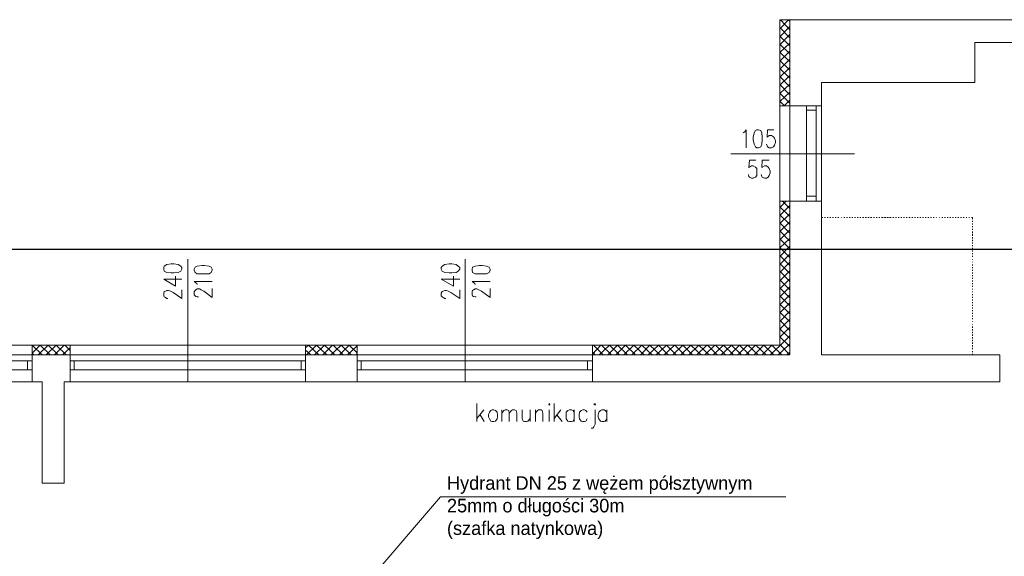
# Model space of a CAD drawing. Header units: centimetres. Extents: x -16053 to 7031, y -7778 to 254.
# Tile 210 of 256: x -750 to 339, y -3936 to -3343. Entities that reach past the tile are written whole.
import ezdxf

# ---------------------------------------------------------------- set-up
doc = ezdxf.new("R2010")
doc.units = ezdxf.units.CM
doc.header["$MEASUREMENT"] = 0
doc.layers.add('konstrukcja', color=250, linetype='CONTINUOUS', lineweight=15)
doc.layers.add('T - opisy', color=250, linetype='CONTINUOUS', lineweight=13)
doc.layers.add('OPISY ELEKTRYCZNE', color=120, linetype='CONTINUOUS')
doc.styles.add('trafik_verdana', font='txt')

msp = doc.modelspace()

# ---------------------------------------------------------------- linework, layer by layer
at = {"layer": 'konstrukcja', "linetype": 'Continuous'}
for points in [[(683.632, -3342.519), (694.818, -3342.519), (694.818, -3702.833), (1009.209, -3702.833), (1009.209, -4971.585), (1009.209, -4982.771), (-1341.072, -4982.771), (-1352.259, -4982.771), (-1352.259, -3702.833), (-1341.072, -3702.833), (90.762, -3702.833), (90.762, -3342.519), (101.949, -3342.519)], [(90.762, -3343.697), (91.351, -3342.519)], [(90.762, -3352.528), (100.182, -3342.519)], [(90.762, -3361.359), (101.949, -3350.173)], [(101.949, -3362.537), (90.762, -3351.351)], [(101.949, -3353.706), (91.351, -3342.519)], [(101.949, -3344.286), (100.182, -3342.519)], [(101.949, -3342.519), (101.949, -3437.897)], [(101.949, -3342.519), (683.632, -3342.519)], [(90.762, -3370.191), (101.949, -3359.004)], [(101.949, -3371.368), (90.762, -3360.771)], [(90.762, -3379.022), (101.949, -3368.424)], [(101.949, -3380.199), (90.762, -3369.602)], [(136.685, -3411.992), (306.244, -3411.992), (306.244, -3367.836), (648.307, -3367.836), (648.307, -3713.431)], [(90.762, -3388.442), (101.949, -3377.256)], [(101.949, -3389.03), (90.762, -3378.433)], [(90.762, -3397.273), (101.949, -3386.087)], [(101.949, -3398.45), (90.762, -3387.853)], [(90.762, -3406.104), (101.949, -3395.507)], [(101.949, -3407.282), (90.762, -3396.684)], [(90.762, -3414.935), (101.949, -3404.338)], [(101.949, -3416.702), (90.762, -3405.515)], [(90.762, -3424.355), (101.949, -3413.758)], [(101.949, -3425.533), (90.762, -3414.347)], [(136.685, -3411.992), (136.685, -3437.897)], [(136.685, -3437.897), (136.685, -3411.992)], [(90.762, -3433.187), (101.949, -3422.589)], [(101.949, -3434.953), (90.762, -3423.767)], [(96.061, -3437.897), (90.762, -3432.598)], [(101.949, -3437.897), (90.762, -3437.897)], [(95.472, -3437.897), (101.949, -3431.42)], [(136.685, -3437.897), (101.949, -3437.897)], [(101.949, -3543.282), (101.949, -3437.897)], [(136.685, -3437.897), (106.659, -3437.897)], [(120.2, -3442.607), (130.797, -3442.607), (130.797, -3437.897), (120.2, -3437.897), (120.2, -3442.607)], [(136.685, -3543.282), (136.685, -3437.897)], [(130.797, -3543.282), (130.797, -3442.607), (120.2, -3442.607), (120.2, -3543.282)], [(50.139, -3467.923), (51.905, -3466.745), (53.671, -3464.39), (53.671, -3484.408)], [(65.446, -3464.39), (63.68, -3464.979), (62.503, -3467.923), (61.325, -3472.633), (61.325, -3475.576), (62.503, -3480.286), (63.68, -3483.23), (65.446, -3484.408), (67.213, -3484.408), (69.568, -3483.23), (70.745, -3480.286), (71.334, -3475.576), (71.334, -3472.633), (70.745, -3467.923), (69.568, -3464.979), (67.213, -3464.39), (65.446, -3464.39)], [(84.286, -3464.39), (77.221, -3464.39), (76.633, -3472.633), (77.221, -3472.044), (78.988, -3470.866), (81.343, -3470.866), (83.697, -3472.044), (84.875, -3473.81), (86.052, -3476.754), (86.052, -3478.52), (84.875, -3481.464), (83.697, -3483.23), (81.343, -3484.408), (78.988, -3484.408), (77.221, -3483.23), (76.633, -3482.053), (76.044, -3480.286)], [(173.187, -3490.884), (36.598, -3490.884)], [(64.269, -3497.949), (57.204, -3497.949), (56.615, -3506.191), (57.204, -3505.603), (59.559, -3504.425), (61.325, -3504.425), (63.68, -3505.603), (65.446, -3507.369), (65.446, -3510.313), (65.446, -3512.079), (65.446, -3515.023), (63.68, -3516.789), (61.325, -3517.966), (59.559, -3517.966), (57.204, -3516.789), (56.615, -3516.2), (56.026, -3513.845)], [(78.988, -3497.949), (71.334, -3497.949), (70.745, -3506.191), (71.334, -3505.603), (73.689, -3504.425), (76.044, -3504.425), (77.81, -3505.603), (78.988, -3507.369), (80.165, -3510.313), (80.165, -3512.079), (78.988, -3515.023), (77.81, -3516.789), (76.044, -3517.966), (73.689, -3517.966), (71.334, -3516.789), (70.745, -3516.2), (70.156, -3513.845)], [(90.762, -3550.347), (97.827, -3543.282)], [(101.949, -3543.282), (90.762, -3543.282)], [(90.762, -3559.179), (101.949, -3547.992)], [(101.949, -3551.525), (93.706, -3543.282)], [(136.685, -3561.534), (136.685, -3543.282), (101.949, -3543.282)], [(101.949, -3543.282), (101.949, -3713.431)], [(120.2, -3543.282), (130.797, -3543.282), (130.797, -3537.984), (120.2, -3537.984), (120.2, -3543.282)], [(136.685, -3543.282), (136.685, -3713.431)], [(101.949, -3560.356), (90.762, -3549.759)], [(90.762, -3568.01), (101.949, -3557.412)], [(101.949, -3569.187), (90.762, -3558.59)], [(90.762, -3576.841), (101.949, -3566.244)], [(101.949, -3578.607), (90.762, -3567.421)], [(138.451, -3561.534), (136.685, -3561.534), (136.685, -3713.431)], [(141.395, -3561.534), (140.217, -3561.534)], [(144.339, -3561.534), (143.161, -3561.534)], [(147.282, -3561.534), (146.105, -3561.534)], [(150.226, -3561.534), (149.049, -3561.534)], [(153.17, -3561.534), (151.992, -3561.534)], [(156.113, -3561.534), (154.936, -3561.534)], [(159.057, -3561.534), (158.468, -3561.534)], [(162.59, -3561.534), (161.412, -3561.534)], [(165.533, -3561.534), (164.356, -3561.534)], [(168.477, -3561.534), (167.3, -3561.534)], [(171.421, -3561.534), (170.243, -3561.534)], [(174.365, -3561.534), (173.187, -3561.534)], [(177.308, -3561.534), (176.131, -3561.534)], [(180.252, -3561.534), (179.075, -3561.534)], [(183.785, -3561.534), (182.018, -3561.534)], [(186.728, -3561.534), (184.962, -3561.534)], [(189.672, -3561.534), (187.906, -3561.534)], [(192.616, -3561.534), (190.85, -3561.534)], [(195.56, -3561.534), (194.382, -3561.534)], [(198.503, -3561.534), (197.326, -3561.534)], [(201.447, -3561.534), (200.27, -3561.534)], [(204.98, -3561.534), (203.213, -3561.534)], [(207.923, -3561.534), (206.157, -3561.534)], [(210.867, -3561.534), (209.101, -3561.534)], [(213.811, -3561.534), (212.045, -3561.534)], [(216.755, -3561.534), (215.577, -3561.534)], [(219.698, -3561.534), (218.521, -3561.534)], [(222.642, -3561.534), (221.464, -3561.534)], [(225.586, -3561.534), (224.408, -3561.534)], [(228.529, -3561.534), (227.352, -3561.534)], [(231.473, -3561.534), (230.296, -3561.534)], [(235.006, -3561.534), (233.239, -3561.534)], [(237.949, -3561.534), (236.772, -3561.534)], [(240.893, -3561.534), (239.716, -3561.534)], [(243.837, -3561.534), (242.659, -3561.534)], [(246.781, -3561.534), (245.603, -3561.534)], [(249.724, -3561.534), (248.547, -3561.534)], [(252.668, -3561.534), (251.491, -3561.534)], [(255.612, -3561.534), (254.434, -3561.534)], [(258.556, -3561.534), (257.378, -3561.534)], [(261.499, -3561.534), (260.322, -3561.534)], [(264.443, -3561.534), (263.854, -3561.534)], [(267.387, -3561.534), (266.798, -3561.534)], [(270.919, -3561.534), (269.742, -3561.534)], [(273.863, -3561.534), (272.686, -3561.534)], [(276.807, -3561.534), (275.629, -3561.534)], [(279.751, -3561.534), (278.573, -3561.534)], [(282.694, -3561.534), (281.517, -3561.534)], [(285.638, -3561.534), (284.461, -3561.534)], [(288.582, -3561.534), (287.404, -3561.534)], [(291.525, -3561.534), (290.348, -3561.534)], [(294.469, -3561.534), (293.292, -3561.534)], [(297.413, -3561.534), (296.824, -3561.534)], [(300.357, -3561.534), (299.768, -3561.534)], [(303.889, -3563.3), (303.889, -3561.534), (302.712, -3561.534)], [(303.889, -3566.244), (303.889, -3565.066)], [(303.889, -3569.187), (303.889, -3568.01)], [(90.762, -3586.261), (101.949, -3575.075)], [(90.762, -3600.391), (90.762, -3575.664)], [(90.762, -3600.391), (90.762, -3575.664)], [(101.949, -3587.439), (90.762, -3576.252)], [(101.949, -3600.391), (101.949, -3575.664)], [(303.889, -3572.131), (303.889, -3570.954)], [(303.889, -3575.075), (303.889, -3573.897)], [(303.889, -3578.607), (303.889, -3576.841)], [(303.889, -3581.551), (303.889, -3579.785)], [(90.762, -3595.092), (101.949, -3584.495)], [(101.949, -3596.27), (90.762, -3585.084)], [(303.889, -3584.495), (303.889, -3583.317)], [(303.889, -3587.439), (303.889, -3586.261)], [(303.889, -3590.382), (303.889, -3589.205)], [(303.889, -3593.326), (303.889, -3592.149)], [(90.762, -3604.512), (101.949, -3593.326)], [(101.949, -3605.69), (90.762, -3594.503)], [(90.762, -3613.343), (101.949, -3602.157)], [(303.889, -3596.27), (303.889, -3595.092)], [(303.889, -3599.213), (303.889, -3598.036)], [(303.889, -3602.157), (303.889, -3600.98)], [(-590.419, -3618.642), (-589.83, -3620.997), (-586.886, -3622.175), (-582.176, -3622.763), (-579.233, -3622.763), (-574.523, -3622.175), (-571.579, -3620.997), (-570.401, -3618.642), (-570.401, -3616.876), (-571.579, -3615.11), (-574.523, -3613.343), (-579.233, -3612.755), (-582.176, -3612.755), (-586.886, -3613.343), (-589.83, -3615.11), (-590.419, -3616.876), (-590.419, -3618.642)], [(-563.925, -3607.456), (-563.925, -3743.457)], [(-283.681, -3618.642), (-282.504, -3620.997), (-279.56, -3622.175), (-274.85, -3622.763), (-271.906, -3622.763), (-267.196, -3622.175), (-264.841, -3620.997), (-263.075, -3618.642), (-263.075, -3616.876), (-264.841, -3615.11), (-267.196, -3613.343), (-271.906, -3612.755), (-274.85, -3612.755), (-279.56, -3613.343), (-282.504, -3615.11), (-283.681, -3616.876), (-283.681, -3618.642)], [(-257.188, -3607.456), (-257.188, -3743.457)], [(101.949, -3614.521), (90.762, -3603.335)], [(90.762, -3622.175), (101.949, -3610.988)], [(101.949, -3623.352), (90.762, -3612.166)], [(303.889, -3605.101), (303.889, -3603.923)], [(303.889, -3608.045), (303.889, -3607.456)], [(303.889, -3610.988), (303.889, -3610.4)], [(303.889, -3614.521), (303.889, -3613.343)], [(-556.86, -3619.82), (-555.683, -3622.175), (-553.328, -3623.941), (-548.029, -3623.941), (-545.674, -3623.941), (-540.375, -3623.941), (-538.02, -3622.175), (-536.843, -3619.82), (-536.843, -3618.642), (-538.02, -3616.287), (-540.375, -3615.11), (-545.674, -3614.521), (-548.029, -3614.521), (-553.328, -3615.11), (-555.683, -3616.287), (-556.86, -3618.642), (-556.86, -3619.82)], [(-249.534, -3619.82), (-248.945, -3622.175), (-246.001, -3623.941), (-241.291, -3623.941), (-238.348, -3623.941), (-233.638, -3623.941), (-230.694, -3622.175), (-229.516, -3619.82), (-229.516, -3618.642), (-230.694, -3616.287), (-233.638, -3615.11), (-238.348, -3614.521), (-241.291, -3614.521), (-246.001, -3615.11), (-248.945, -3616.287), (-249.534, -3618.642), (-249.534, -3619.82)], [(90.762, -3631.595), (101.949, -3620.408)], [(101.949, -3632.183), (90.762, -3620.997)], [(303.889, -3617.465), (303.889, -3616.287)], [(303.889, -3620.408), (303.889, -3619.231)], [(303.889, -3623.352), (303.889, -3622.175)], [(-570.401, -3629.828), (-590.419, -3629.828), (-577.466, -3637.482), (-577.466, -3626.296)], [(-553.328, -3635.716), (-553.916, -3634.538), (-556.86, -3632.183), (-536.843, -3632.183)], [(-263.075, -3629.828), (-283.681, -3629.828), (-270.14, -3637.482), (-270.14, -3626.296)], [(-246.001, -3635.716), (-246.59, -3634.538), (-249.534, -3632.183), (-229.516, -3632.183)], [(90.762, -3640.426), (101.949, -3629.24)], [(101.949, -3641.603), (90.762, -3630.417)], [(303.889, -3626.296), (303.889, -3625.118)], [(303.889, -3629.24), (303.889, -3628.062)], [(303.889, -3632.183), (303.889, -3631.006)], [(303.889, -3635.127), (303.889, -3633.95)], [(-585.709, -3651.023), (-586.886, -3651.023), (-588.653, -3649.846), (-589.83, -3649.257), (-590.419, -3648.08), (-590.419, -3645.136), (-589.83, -3643.37), (-588.653, -3642.781), (-586.886, -3642.192), (-585.12, -3642.192), (-582.765, -3642.781), (-579.821, -3644.547), (-570.401, -3651.023), (-570.401, -3641.603)], [(-552.15, -3649.257), (-553.328, -3649.257), (-555.094, -3648.668), (-555.683, -3648.08), (-556.86, -3646.902), (-556.86, -3643.37), (-555.683, -3642.192), (-555.094, -3641.603), (-553.328, -3640.426), (-550.973, -3640.426), (-549.206, -3641.603), (-546.263, -3642.781), (-536.843, -3649.846), (-536.843, -3639.837)], [(-278.382, -3651.023), (-279.56, -3651.023), (-281.326, -3649.846), (-282.504, -3649.257), (-283.681, -3648.08), (-283.681, -3645.136), (-282.504, -3643.37), (-281.326, -3642.781), (-279.56, -3642.192), (-277.794, -3642.192), (-276.027, -3642.781), (-273.084, -3644.547), (-263.075, -3651.023), (-263.075, -3641.603)], [(-244.824, -3649.257), (-246.001, -3649.257), (-247.768, -3648.668), (-248.945, -3648.08), (-249.534, -3646.902), (-249.534, -3643.37), (-248.945, -3642.192), (-247.768, -3641.603), (-246.001, -3640.426), (-244.235, -3640.426), (-241.88, -3641.603), (-238.936, -3642.781), (-229.516, -3649.846), (-229.516, -3639.837)], [(90.762, -3649.257), (101.949, -3638.071)], [(101.949, -3650.435), (90.762, -3639.248)], [(303.889, -3638.071), (303.889, -3636.893)], [(303.889, -3641.015), (303.889, -3640.426)], [(303.889, -3643.958), (303.889, -3643.37)], [(303.889, -3647.491), (303.889, -3646.313)], [(90.762, -3658.088), (101.949, -3646.902)], [(101.949, -3659.266), (90.762, -3648.08)], [(90.762, -3666.919), (101.949, -3655.733)], [(101.949, -3668.097), (90.762, -3657.5)], [(303.889, -3650.435), (303.889, -3649.257)], [(303.889, -3653.378), (303.889, -3652.201)], [(303.889, -3656.322), (303.889, -3655.145)], [(90.762, -3676.339), (101.949, -3665.153)], [(101.949, -3676.928), (90.762, -3666.331)], [(303.889, -3659.266), (303.889, -3658.088)], [(303.889, -3662.209), (303.889, -3661.032)], [(303.889, -3665.153), (303.889, -3663.976)], [(303.889, -3668.097), (303.889, -3666.919)], [(90.762, -3685.171), (101.949, -3673.984)], [(101.949, -3686.348), (90.762, -3675.162)], [(303.889, -3671.041), (303.889, -3669.863)], [(303.889, -3673.984), (303.889, -3672.807)], [(303.889, -3676.928), (303.889, -3676.339)], [(303.889, -3679.872), (303.889, -3679.283)], [(90.762, -3694.002), (101.949, -3682.816)], [(101.949, -3695.179), (90.762, -3684.582)], [(303.889, -3683.404), (303.889, -3682.227)], [(303.889, -3686.348), (303.889, -3685.171)], [(303.889, -3689.292), (303.889, -3688.114)], [(101.949, -3692.236), (91.351, -3702.833), (80.165, -3713.431)], [(101.949, -3701.067), (100.182, -3702.833), (88.996, -3713.431)], [(101.949, -3704.011), (100.182, -3702.833), (90.762, -3693.413)], [(303.889, -3692.236), (303.889, -3691.058)], [(303.889, -3695.179), (303.889, -3694.002)], [(303.889, -3698.123), (303.889, -3696.946)], [(303.889, -3701.067), (303.889, -3699.889)], [(-735.84, -3711.664), (-727.008, -3702.833)], [(-724.653, -3713.431), (-735.84, -3702.833)], [(-735.84, -3713.431), (-735.84, -3702.833)], [(-734.073, -3713.431), (-735.84, -3711.664)], [(-729.363, -3713.431), (-718.177, -3702.833)], [(-715.822, -3713.431), (-727.008, -3702.833)], [(-720.532, -3713.431), (-709.346, -3702.833)], [(-706.991, -3713.431), (-718.177, -3702.833)], [(-711.112, -3713.431), (-700.515, -3702.833)], [(-698.16, -3713.431), (-709.346, -3702.833)], [(-702.281, -3713.431), (-694.038, -3705.777)], [(-694.038, -3708.721), (-699.926, -3702.833)], [(-694.038, -3713.431), (-694.038, -3702.833)], [(-433.812, -3705.777), (-430.279, -3702.833)], [(-433.812, -3713.431), (-433.812, -3702.833)], [(-427.924, -3713.431), (-433.812, -3708.132)], [(-432.634, -3713.431), (-421.448, -3702.833)], [(-419.093, -3713.431), (-430.279, -3702.833)], [(-423.803, -3713.431), (-412.617, -3702.833)], [(-410.262, -3713.431), (-421.448, -3702.833)], [(-414.383, -3713.431), (-403.786, -3702.833)], [(-401.431, -3713.431), (-412.617, -3702.833)], [(-405.552, -3713.431), (-394.366, -3702.833)], [(-392.011, -3713.431), (-403.197, -3702.833)], [(-396.132, -3713.431), (-385.535, -3702.833)], [(-383.18, -3713.431), (-394.366, -3702.833)], [(-387.301, -3713.431), (-376.703, -3703.422)], [(-376.703, -3711.076), (-385.535, -3702.833)], [(-376.703, -3713.431), (-376.703, -3702.833)], [(-116.477, -3704.011), (-115.888, -3702.833)], [(-116.477, -3712.842), (-107.057, -3702.833)], [(-116.477, -3713.431), (-116.477, -3702.833)], [(-113.533, -3713.431), (-116.477, -3710.487)], [(-104.702, -3713.431), (-115.299, -3702.833)], [(-108.823, -3713.431), (-97.637, -3702.833)], [(-95.282, -3713.431), (-106.468, -3702.833)], [(-99.403, -3713.431), (-88.806, -3702.833)], [(-86.451, -3713.431), (-97.637, -3702.833)], [(-90.572, -3713.431), (-79.974, -3702.833)], [(-77.619, -3713.431), (-88.806, -3702.833)], [(-81.741, -3713.431), (-70.554, -3702.833)], [(-68.788, -3713.431), (-79.974, -3702.833)], [(-72.909, -3713.431), (-61.723, -3702.833)], [(-59.368, -3713.431), (-70.554, -3702.833)], [(-63.489, -3713.431), (-52.892, -3702.833)], [(-50.537, -3713.431), (-61.723, -3702.833)], [(-54.658, -3713.431), (-43.472, -3702.833)], [(-41.706, -3713.431), (-52.892, -3702.833)], [(-45.827, -3713.431), (-34.641, -3702.833)], [(-32.875, -3713.431), (-43.472, -3702.833)], [(-36.996, -3713.431), (-25.81, -3702.833)], [(-24.043, -3713.431), (-34.641, -3702.833)], [(-27.576, -3713.431), (-16.39, -3702.833)], [(-14.623, -3713.431), (-25.221, -3702.833)], [(-18.745, -3713.431), (-7.558, -3702.833)], [(-5.792, -3713.431), (-16.39, -3702.833)], [(-9.913, -3713.431), (1.273, -3702.833)], [(3.628, -3713.431), (-7.558, -3702.833)], [(22.468, -3702.833), (-2.848, -3702.833)], [(22.468, -3702.833), (-2.848, -3702.833)], [(-1.082, -3713.431), (10.104, -3702.833)], [(12.459, -3713.431), (1.273, -3702.833)], [(7.749, -3713.431), (18.935, -3702.833)], [(21.29, -3713.431), (10.693, -3702.833)], [(17.169, -3713.431), (28.355, -3702.833)], [(30.71, -3713.431), (19.524, -3702.833)], [(26, -3713.431), (37.186, -3702.833)], [(39.541, -3713.431), (28.355, -3702.833)], [(35.42, -3713.431), (46.018, -3702.833)], [(48.373, -3713.431), (37.186, -3702.833)], [(44.251, -3713.431), (54.849, -3702.833)], [(57.204, -3713.431), (46.018, -3702.833)], [(53.083, -3713.431), (63.68, -3702.833)], [(66.624, -3713.431), (55.438, -3702.833)], [(62.503, -3713.431), (73.1, -3702.833)], [(75.455, -3713.431), (64.269, -3702.833)], [(71.334, -3713.431), (81.931, -3702.833)], [(84.286, -3713.431), (73.1, -3702.833)], [(93.117, -3713.431), (81.931, -3702.833)], [(101.949, -3713.431), (91.351, -3702.833), (90.762, -3702.244)], [(98.416, -3713.431), (101.949, -3710.487)], [(303.889, -3704.011), (303.889, -3702.833)], [(303.889, -3706.954), (303.889, -3705.777)], [(303.889, -3710.487), (303.889, -3709.309)], [(-735.84, -3713.431), (-996.066, -3713.431)], [(-991.356, -3729.916), (-741.138, -3729.916), (-741.138, -3719.907), (-991.356, -3719.907), (-991.356, -3729.916)], [(-735.84, -3729.916), (-735.84, -3719.907), (-741.138, -3719.907), (-741.138, -3729.916), (-735.84, -3729.916)], [(-735.84, -3713.431), (-735.84, -3743.457)], [(-735.84, -3713.431), (-694.038, -3713.431)], [(-433.812, -3713.431), (-694.038, -3713.431)], [(-694.038, -3713.431), (-694.038, -3743.457)], [(-689.328, -3729.916), (-689.328, -3719.907), (-694.038, -3719.907), (-694.038, -3729.916), (-689.328, -3729.916)], [(-689.328, -3729.916), (-438.522, -3729.916), (-438.522, -3719.907), (-689.328, -3719.907), (-689.328, -3729.916)], [(-433.812, -3729.916), (-433.812, -3719.907), (-438.522, -3719.907), (-438.522, -3729.916), (-433.812, -3729.916)], [(-433.812, -3713.431), (-433.812, -3743.457)], [(-376.703, -3713.431), (-433.812, -3713.431)], [(-378.47, -3713.431), (-376.703, -3712.253)], [(-116.477, -3713.431), (-376.703, -3713.431)], [(-376.703, -3713.431), (-376.703, -3743.457)], [(-376.703, -3713.431), (-376.703, -3743.457)], [(-371.993, -3729.916), (-371.993, -3719.907), (-376.703, -3719.907), (-376.703, -3729.916), (-371.993, -3729.916)], [(-371.993, -3729.916), (-121.776, -3729.916), (-121.776, -3719.907), (-371.993, -3719.907), (-371.993, -3729.916)], [(-116.477, -3729.916), (-116.477, -3719.907), (-121.776, -3719.907), (-121.776, -3729.916), (-116.477, -3729.916)], [(-116.477, -3713.431), (-116.477, -3743.457)], [(101.949, -3713.431), (-116.477, -3713.431)], [(-116.477, -3743.457), (333.915, -3743.457), (333.915, -3713.431)], [(22.468, -3713.431), (-2.848, -3713.431)], [(136.685, -3713.431), (333.915, -3713.431)], [(303.889, -3713.431), (303.889, -3712.253)], [(-735.84, -3743.457), (-996.066, -3743.457)], [(-724.653, -3743.457), (-735.84, -3743.457)], [(-724.653, -3855.319), (-724.653, -3743.457)], [(-694.038, -3743.457), (-700.515, -3743.457)], [(-700.515, -3743.457), (-694.038, -3743.457)], [(-700.515, -3855.319), (-700.515, -3743.457)], [(-433.812, -3743.457), (-694.038, -3743.457)], [(-376.703, -3743.457), (-433.812, -3743.457)], [(-433.812, -3743.457), (-376.703, -3743.457)], [(-116.477, -3743.457), (-376.703, -3743.457)], [(53.671, -3743.457), (-116.477, -3743.457)], [(53.671, -3743.457), (333.915, -3743.457)], [(-244.26, -3787.315), (-244.26, -3767.297)], [(-236.606, -3774.362), (-244.26, -3783.782)], [(-227.186, -3774.362), (-228.952, -3774.951), (-230.13, -3776.717), (-231.307, -3779.661), (-231.307, -3782.016), (-230.13, -3784.371), (-228.952, -3786.726), (-227.186, -3787.315), (-225.42, -3787.315), (-223.654, -3786.726), (-221.887, -3784.371), (-221.299, -3782.016), (-221.299, -3779.661), (-221.887, -3776.717), (-223.654, -3774.951), (-225.42, -3774.362), (-227.186, -3774.362)], [(-216.589, -3787.315), (-216.589, -3774.362)], [(-216.589, -3777.895), (-214.234, -3774.951), (-213.056, -3774.362), (-210.701, -3774.362), (-208.935, -3774.951), (-208.346, -3777.895), (-208.346, -3787.315)], [(-208.346, -3777.895), (-205.991, -3774.951), (-204.814, -3774.362), (-202.459, -3774.362), (-200.692, -3774.951), (-200.104, -3777.895), (-200.104, -3787.315)], [(-194.216, -3774.362), (-194.216, -3783.782), (-193.039, -3786.726), (-191.273, -3787.315), (-189.506, -3787.315), (-187.74, -3786.726), (-185.385, -3783.782)], [(-185.385, -3774.362), (-185.385, -3787.315)], [(-179.498, -3787.315), (-179.498, -3774.362)], [(-179.498, -3777.895), (-177.143, -3774.951), (-175.965, -3774.362), (-173.021, -3774.362), (-171.844, -3774.951), (-171.255, -3777.895), (-171.255, -3787.315)], [(-164.779, -3768.475), (-164.19, -3769.064), (-163.601, -3768.475), (-164.19, -3767.297), (-164.779, -3768.475)], [(-164.19, -3774.362), (-164.19, -3787.315)], [(-158.891, -3787.315), (-158.891, -3767.297)], [(-151.238, -3774.362), (-158.891, -3783.782)], [(-136.519, -3776.717), (-137.696, -3774.951), (-139.463, -3774.362), (-141.818, -3774.362), (-143.584, -3774.951), (-145.35, -3776.717), (-145.35, -3779.661), (-145.35, -3782.016), (-145.35, -3784.371), (-143.584, -3786.726), (-141.818, -3787.315), (-139.463, -3787.315), (-137.696, -3786.726), (-136.519, -3784.371)], [(-136.519, -3774.362), (-136.519, -3787.315)], [(-122.389, -3776.717), (-123.567, -3774.951), (-125.333, -3774.362), (-127.099, -3774.362), (-128.865, -3774.951), (-130.631, -3776.717), (-131.22, -3779.661), (-131.22, -3782.016), (-130.631, -3784.371), (-128.865, -3786.726), (-127.099, -3787.315), (-125.333, -3787.315), (-123.567, -3786.726), (-122.389, -3784.371)], [(-113.558, -3774.362), (-113.558, -3790.258), (-114.735, -3793.202), (-115.913, -3794.38), (-117.679, -3794.38)], [(-114.735, -3768.475), (-113.558, -3769.064), (-112.969, -3768.475), (-113.558, -3767.297), (-114.735, -3768.475)], [(-100.605, -3776.717), (-102.372, -3774.951), (-103.549, -3774.362), (-105.904, -3774.362), (-107.67, -3774.951), (-109.437, -3776.717), (-110.025, -3779.661), (-110.025, -3782.016), (-109.437, -3784.371), (-107.67, -3786.726), (-105.904, -3787.315), (-103.549, -3787.315), (-102.372, -3786.726), (-100.605, -3784.371)], [(-100.605, -3774.362), (-100.605, -3787.315)], [(-240.727, -3779.661), (-236.017, -3787.315)], [(-155.948, -3779.661), (-150.06, -3787.315)], [(-700.515, -3855.319), (-724.653, -3855.319)]]:
    msp.add_lwpolyline(points, dxfattribs=at)
at = {"layer": 'OPISY ELEKTRYCZNE', "linetype": 'ByBlock'}
msp.add_lwpolyline([(-1677.475, -3596.652), (2411.742, -3596.652), (2411.742, -6457.255), (-1677.475, -6457.255)], close=True, dxfattribs=at)
at = {"layer": 'T - opisy', "ltscale": 10}
for p, q in [((-411.575, -4019.226), (-284.539, -3870.427)), ((-284.539, -3870.427), (97.434, -3870.427))]:
    msp.add_line(p, q, dxfattribs=at)

# ---------------------------------------------------------------- texts
at = {"layer": 'T - opisy', "linetype": 'Continuous', "ltscale": 30, "insert": (-277.272, -3847.734), "char_height": 15, "width": 382.98119, "attachment_point": 1, "style": 'trafik_verdana'}
msp.add_mtext('Hydrant DN 25 z wężem półsztywnym 25mm o długości 30m\\P(szafka natynkowa)', dxfattribs=at)

doc.saveas('drawing.dxf')
